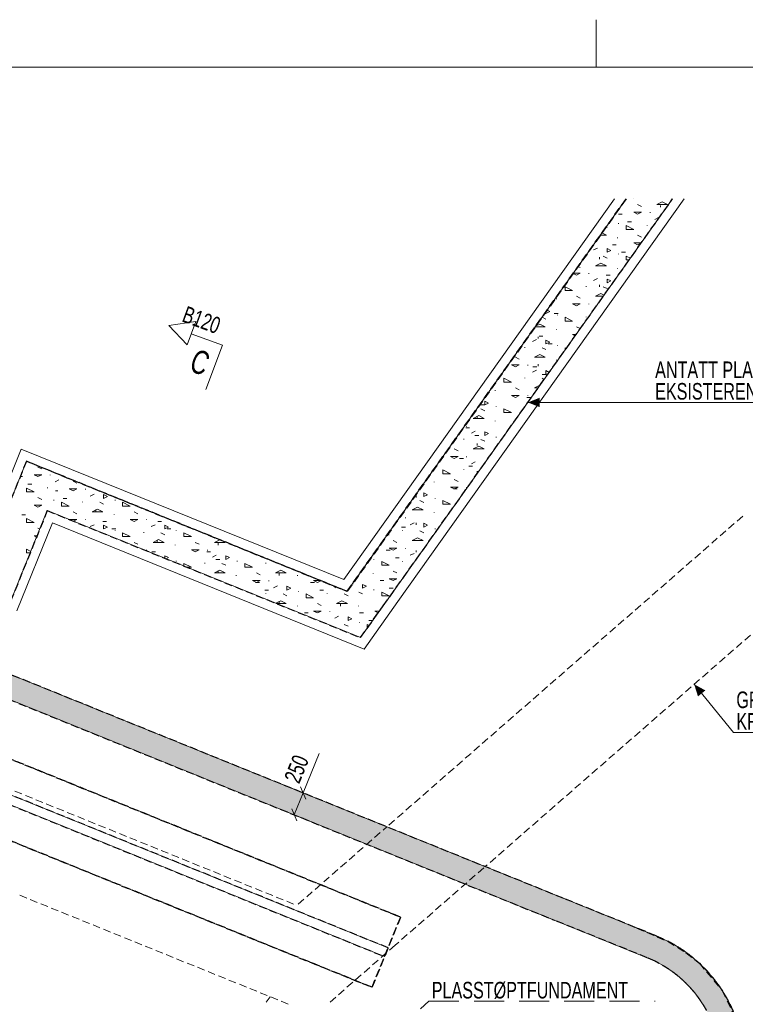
# Model space of a CAD drawing. Header units: millimetres. Extents: x 58962 to 143062, y 63981 to 123381.
# Tile 16 of 17: x 99340 to 114659, y 102577 to 123381. Entities that reach past the tile are written whole.
import ezdxf

# ---------------------------------------------------------------- set-up
doc = ezdxf.new("R2010")
doc.units = ezdxf.units.MM
doc.header["$LTSCALE"] = 100
for name, pattern in [('DASHEDX2', [9.525, 6.35, -3.175]), ('HIDDEN', [2.38125, 1.5875, -0.79375]), ('XKITLINE00', [0])]:
    doc.linetypes.add(name, pattern=pattern)
for name, color, linetype, lineweight in [('OtherObjectType', 1, 'Continuous', 0), ('Part', 2, 'Continuous', 0), ('Part_Hidden', 7, 'Continuous', 0), ('PartMark', 3, 'Continuous', 0), ('Section', 6, 'Continuous', 0), ('Text', 3, 'Continuous', 0), ('Z-DIMENSIONS', 1, 'Continuous', 0)]:
    doc.layers.add(name, color=color, linetype=linetype, lineweight=lineweight)
doc.styles.add('ARIAL_NARROW', font='ARIALN.TTF')

msp = doc.modelspace()

# ---------------------------------------------------------------- hatches: boundary and pattern name
at = {"layer": 'Part'}
for points in [[(80562, 116537), (80645, 117043), (110812, 104820), (110624, 104356)], [(114605, 101769), (114635, 101554), (114650, 101338), (114649, 101122), (114632, 100906), (114600, 100692), (114553, 100481), (114490, 100274), (114413, 100071), (114321, 99875), (114216, 99686), (114097, 99506), (113662, 98894), (113255, 99184), (113689, 99795), (113788, 99946), (113876, 100103), (113953, 100267), (114017, 100435), (114069, 100608), (114109, 100784), (114135, 100962), (114149, 101142), (114150, 101322), (114138, 101502), (114113, 101681), (114075, 101857), (114024, 102030), (113961, 102200), (113886, 102364), (113800, 102522), (113702, 102673), (113593, 102817), (113475, 102953), (113347, 103080), (113210, 103198), (113065, 103305), (112913, 103402), (112754, 103487), (112589, 103561), (110624, 104356), (110812, 104820), (112777, 104024), (112974, 103936), (113165, 103833), (113348, 103718), (113522, 103589), (113686, 103448), (113840, 103295), (113982, 103132), (114112, 102959), (114229, 102777), (114333, 102588), (114423, 102391), (114499, 102188), (114559, 101980)]]:
    msp.add_hatch(color=253, dxfattribs=at).paths.add_polyline_path(points, flags=17)
at = {"layer": 'Text'}
for color, points in [(7, [(110068, 115294), (110318, 115394), (110318, 115194)]), (3, [(113579, 109340), (113815, 109209), (113660, 109083)])]:
    msp.add_hatch(color=color, dxfattribs=at).paths.add_polyline_path(points, flags=17)

# ---------------------------------------------------------------- linework, layer by layer
at = {"layer": 'OtherObjectType', "color": 2, "linetype": 'Continuous', "lineweight": 0}
msp.add_line((111512, 122381), (111512, 123381), dxfattribs=at)
at = {"layer": 'OtherObjectType', "color": 1, "linetype": 'Continuous', "lineweight": 0}
msp.add_line((142062, 122381), (61962, 122381), dxfattribs=at)
at = {"layer": 'Part', "color": 7, "linetype": 'XKITLINE00', "lineweight": 0}
for p, q in [((111898, 119595), (106181, 111551)), ((106251, 111303), (112143, 119595)), ((107013, 110994), (113124, 119595)), ((113370, 119595), (107324, 111087)), ((110815, 104818), (80645, 117043)), ((112361, 104193), (80715, 117015)), ((81038, 116344), (110624, 104356)), ((98921, 113198), (99372, 114310)), ((99372, 114310), (106181, 111551)), ((99482, 114050), (98281, 111084)), ((98281, 111084), (99482, 114050)), ((100224, 113749), (99482, 114050)), ((100224, 113749), (106251, 111303)), ((98722, 110042), (99923, 113008)), ((99923, 113008), (106536, 110324)), ((114606, 112893), (114487, 112788)), ((100034, 112747), (99283, 110893)), ((100034, 112747), (106610, 110082)), ((114248, 112579), (114128, 112475)), ((114427, 112736), (114307, 112632)), ((114068, 112423), (113949, 112318)), ((113889, 112266), (113769, 112162)), ((113530, 111953), (113411, 111848)), ((113710, 112109), (113590, 112005)), ((113351, 111796), (113231, 111692)), ((113172, 111639), (113052, 111535)), ((112813, 111326), (112693, 111222)), ((112992, 111483), (112873, 111378)), ((107043, 103586), (88508, 111102)), ((107118, 103771), (88584, 111287)), ((112634, 111169), (112514, 111065)), ((106536, 110324), (107013, 110994)), ((106610, 110082), (107324, 111087)), ((112454, 111013), (112335, 110908)), ((112096, 110699), (111976, 110595)), ((112275, 110856), (112155, 110752)), ((111916, 110543), (111797, 110438)), ((111737, 110386), (111617, 110282)), ((114769, 110379), (114649, 110274)), ((111378, 110073), (111259, 109968)), ((111558, 110229), (111438, 110125)), ((114410, 110066), (114290, 109961)), ((114589, 110222), (114470, 110118)), ((111199, 109916), (111079, 109812)), ((114231, 109909), (114111, 109804)), ((111020, 109759), (110900, 109655)), ((114051, 109752), (113932, 109648)), ((110661, 109446), (110541, 109342)), ((110840, 109603), (110721, 109498)), ((113693, 109439), (113573, 109334)), ((113872, 109596), (113752, 109491)), ((110482, 109289), (110362, 109185)), ((113513, 109282), (113394, 109178)), ((110302, 109133), (110183, 109028)), ((113334, 109126), (113214, 109021)), ((109944, 108819), (109824, 108715)), ((110123, 108976), (110003, 108872)), ((112975, 108812), (112856, 108708)), ((113155, 108969), (113035, 108864)), ((109764, 108663), (109645, 108558)), ((112796, 108656), (112676, 108551)), ((109585, 108506), (109465, 108402)), ((112617, 108499), (112497, 108394)), ((109226, 108193), (109107, 108088)), ((109406, 108349), (109286, 108245)), ((112258, 108186), (112138, 108081)), ((112437, 108342), (112318, 108238)), ((109047, 108036), (108927, 107932)), ((112079, 108029), (111959, 107924)), ((108868, 107879), (108748, 107775)), ((111899, 107872), (111780, 107768)), ((108509, 107566), (108389, 107462)), ((108688, 107723), (108569, 107618)), ((111541, 107559), (111421, 107454)), ((111720, 107716), (111600, 107611)), ((108330, 107410), (108210, 107305)), ((111361, 107402), (111242, 107298)), ((108150, 107253), (108031, 107148)), ((111182, 107246), (111062, 107141)), ((107792, 106940), (107672, 106835)), ((107971, 107096), (107851, 106992)), ((110823, 106932), (110704, 106828)), ((111003, 107089), (110883, 106984)), ((107612, 106783), (107493, 106678)), ((110644, 106776), (110524, 106671)), ((107433, 106626), (107313, 106522)), ((110465, 106619), (110345, 106515)), ((107254, 106470), (107134, 106365)), ((110106, 106306), (109986, 106201)), ((110285, 106462), (110166, 106358)), ((109927, 106149), (109807, 106045)), ((109747, 105992), (109628, 105888)), ((109568, 105836), (109448, 105731)), ((109209, 105522), (109168, 105486)), ((109389, 105679), (109269, 105575)), ((112777, 104024), (110812, 104820)), ((110624, 104356), (112589, 103561)), ((112974, 103936), (112777, 104024)), ((113165, 103833), (112974, 103936)), ((113348, 103718), (113165, 103833)), ((107118, 103771), (107043, 103586)), ((113522, 103589), (113348, 103718)), ((112589, 103561), (112754, 103487)), ((112754, 103487), (112913, 103402)), ((112913, 103402), (113065, 103305)), ((113686, 103448), (113522, 103589)), ((113840, 103295), (113686, 103448)), ((113065, 103305), (113210, 103198)), ((113210, 103198), (113347, 103080)), ((113982, 103132), (113840, 103295)), ((113347, 103080), (113475, 102953)), ((114112, 102959), (113982, 103132)), ((106782, 102943), (106779, 102937)), ((113475, 102953), (113593, 102817)), ((113593, 102817), (113702, 102673)), ((114229, 102777), (114112, 102959)), ((114333, 102588), (114229, 102777)), ((113702, 102673), (113800, 102522)), ((114423, 102391), (114333, 102588))]:
    msp.add_line(p, q, dxfattribs=at)
at = {"layer": 'Part', "color": 4, "linetype": 'XKITLINE00', "lineweight": 0}
for p, q in [((112143, 119595), (112143, 119595)), ((112304, 119595), (112304, 119595)), ((112466, 119433), (112385, 119474)), ((112788, 119474), (112902, 119531)), ((112788, 119474), (113016, 119474)), ((112869, 119417), (112869, 119458)), ((113016, 119474), (112902, 119531)), ((111982, 119272), (112062, 119272)), ((112304, 119312), (112466, 119312)), ((112385, 119272), (112304, 119312)), ((112385, 119272), (112466, 119312)), ((112647, 119302), (112647, 119312)), ((111740, 118990), (111720, 119000)), ((111982, 119070), (111982, 119081)), ((112143, 118950), (112143, 119030)), ((112304, 118950), (112143, 119030)), ((112175, 119111), (112256, 119111)), ((112587, 119030), (112587, 119040)), ((112748, 119161), (112828, 119202)), ((111599, 118829), (111726, 118829)), ((111726, 118829), (111632, 118876)), ((112143, 118950), (112304, 118950)), ((112466, 118788), (112385, 118829)), ((111853, 118627), (111933, 118627)), ((111962, 118768), (111962, 118778)), ((112304, 118667), (112465, 118667)), ((112385, 118627), (112304, 118667)), ((112385, 118627), (112465, 118667)), ((111296, 118385), (111296, 118395)), ((111457, 118516), (111538, 118556)), ((111740, 118345), (111659, 118385)), ((111740, 118466), (111740, 118546)), ((111820, 118506), (111740, 118546)), ((111740, 118466), (111820, 118506)), ((111982, 118425), (111982, 118435)), ((112046, 118466), (112127, 118466)), ((112143, 118304), (112143, 118385)), ((112233, 118340), (112143, 118385)), ((111175, 118143), (111128, 118167)), ((111498, 118183), (111612, 118240)), ((111498, 118183), (111726, 118183)), ((111578, 118320), (111578, 118361)), ((111726, 118183), (111612, 118240)), ((112143, 118304), (112207, 118304)), ((111095, 117982), (111022, 118018)), ((111025, 118022), (111175, 118022)), ((111095, 117982), (111175, 118022)), ((111357, 118012), (111357, 118022)), ((111724, 117982), (111804, 117982)), ((111962, 118123), (111962, 118133)), ((111296, 117740), (111296, 117750)), ((111457, 117871), (111538, 117911)), ((111578, 117740), (111578, 117780)), ((111740, 117820), (111740, 117901)), ((111820, 117861), (111740, 117901)), ((111740, 117820), (111820, 117861)), ((110853, 117659), (110853, 117740)), ((111014, 117659), (110853, 117740)), ((110853, 117659), (111014, 117659)), ((111498, 117538), (111612, 117595)), ((111680, 117561), (111612, 117595)), ((111740, 117700), (111659, 117740)), ((110671, 117478), (110671, 117488)), ((111014, 117377), (111175, 117377)), ((111095, 117337), (111014, 117377)), ((111175, 117498), (111095, 117538)), ((111095, 117337), (111175, 117377)), ((111357, 117367), (111357, 117377)), ((111498, 117538), (111663, 117538)), ((110449, 117175), (110530, 117216)), ((110449, 117175), (110449, 117212)), ((110530, 117216), (110473, 117244)), ((110627, 117175), (110707, 117175)), ((110691, 117135), (110691, 117145)), ((110232, 116905), (110322, 116950)), ((110436, 116893), (110322, 116950)), ((110449, 117054), (110369, 117095)), ((110853, 117014), (110853, 117095)), ((111014, 117014), (110853, 117095)), ((110853, 117014), (111014, 117014)), ((111296, 117095), (111296, 117105)), ((110223, 116893), (110436, 116893)), ((110671, 116833), (110671, 116843)), ((111014, 116732), (111090, 116732)), ((111070, 116704), (111014, 116732)), ((111175, 116853), (111095, 116893)), ((110167, 116581), (110248, 116621)), ((110288, 116643), (110288, 116683)), ((110304, 116691), (110385, 116691)), ((110449, 116530), (110449, 116611)), ((110530, 116570), (110449, 116611)), ((110449, 116530), (110530, 116570)), ((110498, 116530), (110578, 116530)), ((110691, 116490), (110691, 116500)), ((110006, 116450), (110006, 116460)), ((110207, 116248), (110322, 116305)), ((110436, 116248), (110322, 116305)), ((110449, 116409), (110369, 116450)), ((110853, 116398), (110853, 116450)), ((110880, 116436), (110853, 116450)), ((109724, 116087), (109885, 116087)), ((109804, 116046), (109724, 116087)), ((109885, 116208), (109804, 116248)), ((109804, 116046), (109885, 116087)), ((110066, 116077), (110066, 116087)), ((110207, 116248), (110436, 116248)), ((110288, 116062), (110288, 116103)), ((110671, 116187), (110671, 116197)), ((110167, 115935), (110248, 115976)), ((110175, 116046), (110256, 116046)), ((110369, 115885), (110449, 115885)), ((110449, 115885), (110449, 115966)), ((110520, 115930), (110449, 115966)), ((110449, 115885), (110510, 115915)), ((109562, 115724), (109562, 115804)), ((109724, 115724), (109562, 115804)), ((109562, 115724), (109724, 115724)), ((110006, 115804), (110006, 115814)), ((110415, 115781), (110369, 115804)), ((109381, 115542), (109381, 115552)), ((109885, 115562), (109804, 115603)), ((110207, 115603), (110322, 115660)), ((110207, 115603), (110288, 115603)), ((110326, 115657), (110322, 115660)), ((109159, 115240), (109159, 115320)), ((109240, 115280), (109159, 115320)), ((109159, 115240), (109240, 115280)), ((109724, 115441), (109885, 115441)), ((109804, 115401), (109724, 115441)), ((109804, 115401), (109885, 115441)), ((110046, 115401), (110127, 115401)), ((110066, 115431), (110066, 115441)), ((109078, 115240), (109159, 115240)), ((109159, 115119), (109078, 115159)), ((109401, 115200), (109401, 115210)), ((109562, 115079), (109562, 115159)), ((109724, 115079), (109562, 115159)), ((109562, 115079), (109724, 115079)), ((108917, 114958), (109031, 115015)), ((108917, 114958), (109145, 114958)), ((108998, 114966), (108998, 115006)), ((109145, 114958), (109031, 115015)), ((109381, 114897), (109381, 114907)), ((109823, 114948), (109804, 114958)), ((108756, 114756), (108837, 114756)), ((108776, 114786), (108776, 114796)), ((108877, 114645), (108957, 114685)), ((109159, 114595), (109159, 114675)), ((109240, 114635), (109159, 114675)), ((109159, 114595), (109240, 114635)), ((108716, 114514), (108716, 114524)), ((108949, 114595), (109030, 114595)), ((108998, 114385), (108998, 114425)), ((109159, 114474), (109078, 114514)), ((109401, 114554), (109401, 114564)), ((108595, 114272), (108514, 114312)), ((108917, 114312), (109031, 114369)), ((108917, 114312), (109145, 114312)), ((109145, 114312), (109031, 114369)), ((99482, 114050), (99482, 114050)), ((99482, 114050), (99482, 114050)), ((108433, 114151), (108595, 114151)), ((108514, 114111), (108433, 114151)), ((108514, 114111), (108595, 114151)), ((108627, 114111), (108707, 114111)), ((108776, 114141), (108776, 114151)), ((108877, 114000), (108957, 114040)), ((109159, 114015), (109159, 114030)), ((109167, 114026), (109159, 114030)), ((99805, 113888), (99724, 113929)), ((108111, 113909), (108111, 113919)), ((108272, 113788), (108272, 113869)), ((108433, 113788), (108272, 113869)), ((108716, 113869), (108716, 113879)), ((108820, 113950), (108901, 113950)), ((108998, 113804), (108998, 113845)), ((99352, 113727), (99402, 113727)), ((99644, 113767), (99805, 113767)), ((99724, 113727), (99644, 113767)), ((99724, 113727), (99805, 113767)), ((99986, 113757), (99986, 113767)), ((100087, 113616), (100168, 113656)), ((100224, 113749), (100224, 113749)), ((100546, 113588), (100466, 113628)), ((108091, 113607), (108091, 113617)), ((108272, 113788), (108433, 113788)), ((108595, 113627), (108514, 113667)), ((99482, 113404), (99482, 113485)), ((99644, 113404), (99482, 113485)), ((99482, 113404), (99644, 113404)), ((99515, 113566), (99595, 113566)), ((99926, 113485), (99926, 113495)), ((100093, 113427), (100143, 113427)), ((100385, 113467), (100546, 113467)), ((100466, 113427), (100385, 113467)), ((100466, 113427), (100546, 113467)), ((100728, 113457), (100728, 113467)), ((107869, 113304), (107869, 113385)), ((107949, 113345), (107869, 113385)), ((108433, 113506), (108595, 113506)), ((108514, 113466), (108433, 113506)), ((108498, 113466), (108578, 113466)), ((108514, 113466), (108595, 113506)), ((108776, 113496), (108776, 113506)), ((99805, 113243), (99724, 113283)), ((100062, 113225), (100062, 113235)), ((100224, 113104), (100224, 113185)), ((100385, 113104), (100224, 113185)), ((100256, 113265), (100337, 113265)), ((100667, 113185), (100667, 113195)), ((100829, 113316), (100909, 113356)), ((101111, 113144), (101030, 113185)), ((101111, 113265), (101111, 113346)), ((101191, 113306), (101111, 113346)), ((101111, 113265), (101191, 113306)), ((101353, 113225), (101353, 113235)), ((101514, 113104), (101514, 113185)), ((101675, 113104), (101514, 113185)), ((107708, 113288), (107708, 113329)), ((107869, 113183), (107788, 113224)), ((107869, 113304), (107949, 113345)), ((108111, 113264), (108111, 113274)), ((108272, 113143), (108272, 113224)), ((108433, 113143), (108272, 113224)), ((99644, 113122), (99805, 113122)), ((99724, 113082), (99644, 113122)), ((99724, 113082), (99805, 113122)), ((100224, 113104), (100385, 113104)), ((100546, 112943), (100466, 112983)), ((100869, 112983), (100983, 113040)), ((100869, 112983), (101097, 112983)), ((100950, 112991), (100950, 113031)), ((101097, 112983), (100983, 113040)), ((101514, 113104), (101675, 113104)), ((101837, 112943), (101756, 112983)), ((107627, 113022), (107741, 113079)), ((107627, 113022), (107855, 113022)), ((107855, 113022), (107741, 113079)), ((108091, 112962), (108091, 112972)), ((108272, 113143), (108433, 113143)), ((99385, 112921), (99466, 112921)), ((99482, 112759), (99482, 112840)), ((99644, 112759), (99482, 112840)), ((99482, 112759), (99644, 112759)), ((100385, 112822), (100546, 112822)), ((100400, 112814), (100385, 112822)), ((100472, 112785), (100546, 112822)), ((100728, 112812), (100728, 112822)), ((101095, 112781), (101175, 112781)), ((101333, 112923), (101333, 112933)), ((101675, 112822), (101837, 112822)), ((101756, 112781), (101675, 112822)), ((101756, 112781), (101837, 112822)), ((102018, 112812), (102018, 112822)), ((102240, 112927), (102240, 112931)), ((102256, 112781), (102337, 112781)), ((107486, 112851), (107486, 112861)), ((99765, 112618), (99724, 112638)), ((100829, 112671), (100909, 112711)), ((101111, 112620), (101111, 112701)), ((101191, 112661), (101111, 112701)), ((101111, 112620), (101191, 112661)), ((101288, 112620), (101369, 112620)), ((101353, 112580), (101353, 112590)), ((101958, 112540), (101958, 112550)), ((102119, 112671), (102200, 112711)), ((102401, 112620), (102401, 112701)), ((102482, 112661), (102401, 112701)), ((102401, 112620), (102482, 112661)), ((102450, 112620), (102530, 112620)), ((102643, 112580), (102643, 112590)), ((107401, 112659), (107482, 112659)), ((107425, 112579), (107425, 112589)), ((107587, 112710), (107667, 112750)), ((107708, 112708), (107708, 112748)), ((107869, 112538), (107788, 112579)), ((107869, 112659), (107869, 112740)), ((107949, 112700), (107869, 112740)), ((107869, 112659), (107949, 112700)), ((108111, 112619), (108111, 112629)), ((99644, 112477), (99708, 112477)), ((99697, 112450), (99644, 112477)), ((101514, 112459), (101514, 112540)), ((101675, 112459), (101514, 112540)), ((101514, 112459), (101675, 112459)), ((101837, 112298), (101756, 112338)), ((102159, 112338), (102273, 112395)), ((102159, 112338), (102387, 112338)), ((102240, 112346), (102240, 112386)), ((102387, 112338), (102273, 112395)), ((102401, 112499), (102320, 112540)), ((102804, 112459), (102804, 112540)), ((102966, 112459), (102804, 112540)), ((102804, 112459), (102966, 112459)), ((103127, 112298), (103046, 112338)), ((103450, 112338), (103562, 112394)), ((103450, 112338), (103678, 112338)), ((103678, 112338), (103576, 112389)), ((107100, 112498), (107143, 112498)), ((107143, 112498), (107111, 112514)), ((107304, 112337), (107224, 112377)), ((107627, 112377), (107741, 112434)), ((107627, 112377), (107855, 112377)), ((107855, 112377), (107741, 112434)), ((99482, 112114), (99482, 112195)), ((99575, 112148), (99482, 112195)), ((102018, 112167), (102018, 112177)), ((102127, 112136), (102208, 112136)), ((102623, 112277), (102623, 112288)), ((102966, 112177), (103127, 112177)), ((103046, 112136), (102966, 112177)), ((103046, 112136), (103127, 112177)), ((103288, 112136), (103369, 112136)), ((103308, 112167), (103308, 112177)), ((103530, 112281), (103530, 112322)), ((107078, 112175), (107159, 112175)), ((107143, 112216), (107304, 112216)), ((107224, 112175), (107143, 112216)), ((107224, 112175), (107304, 112216)), ((107486, 112206), (107486, 112216)), ((107708, 112127), (107708, 112167)), ((99482, 112114), (99561, 112114)), ((102401, 112002), (102401, 112056)), ((102482, 112015), (102401, 112056)), ((102431, 111990), (102482, 112015)), ((102643, 111935), (102643, 111945)), ((103409, 112025), (103490, 112066)), ((103482, 111975), (103562, 111975)), ((103691, 111975), (103691, 112056)), ((103772, 112015), (103691, 112056)), ((103691, 111975), (103772, 112015)), ((103933, 111935), (103933, 111945)), ((106820, 111974), (106820, 111984)), ((106982, 111853), (106982, 111933)), ((107143, 111853), (106982, 111933)), ((107272, 112014), (107353, 112014)), ((107425, 111933), (107425, 111943)), ((107587, 112064), (107667, 112105)), ((102804, 111838), (102804, 111894)), ((102966, 111814), (102804, 111894)), ((102865, 111814), (102966, 111814)), ((103248, 111894), (103248, 111904)), ((103450, 111693), (103564, 111750)), ((103530, 111701), (103530, 111741)), ((103678, 111693), (103564, 111750)), ((103691, 111854), (103611, 111894)), ((104095, 111814), (104095, 111894)), ((104256, 111814), (104095, 111894)), ((104095, 111814), (104256, 111814)), ((104538, 111894), (104538, 111904)), ((104740, 111693), (104854, 111750)), ((104968, 111693), (104854, 111750)), ((106555, 111732), (106565, 111732)), ((106565, 111732), (106558, 111735)), ((106982, 111853), (107143, 111853)), ((107304, 111691), (107224, 111732)), ((103450, 111693), (103678, 111693)), ((103913, 111632), (103913, 111642)), ((104256, 111531), (104417, 111531)), ((104337, 111491), (104256, 111531)), ((104417, 111652), (104337, 111693)), ((104337, 111491), (104417, 111531)), ((104599, 111521), (104599, 111531)), ((104740, 111693), (104968, 111693)), ((104820, 111636), (104820, 111677)), ((105204, 111632), (105204, 111642)), ((105546, 111531), (105688, 111531)), ((105627, 111491), (105546, 111531)), ((105627, 111491), (105699, 111527)), ((106800, 111671), (106800, 111681)), ((106949, 111530), (107030, 111530)), ((107143, 111570), (107304, 111570)), ((107224, 111530), (107143, 111570)), ((107224, 111530), (107304, 111570)), ((104320, 111491), (104401, 111491)), ((104514, 111330), (104595, 111330)), ((104700, 111380), (104780, 111421)), ((104982, 111330), (104982, 111411)), ((105062, 111370), (104982, 111411)), ((104982, 111330), (105062, 111370)), ((105224, 111290), (105224, 111300)), ((105482, 111491), (105562, 111491)), ((105675, 111330), (105756, 111330)), ((105990, 111380), (106022, 111396)), ((106354, 111448), (106377, 111460)), ((106578, 111369), (106578, 111450)), ((106659, 111409), (106578, 111450)), ((106578, 111369), (106659, 111409)), ((106820, 111329), (106820, 111339)), ((107143, 111369), (107224, 111369)), ((104538, 111249), (104538, 111259)), ((104746, 111051), (104854, 111105)), ((104820, 111056), (104820, 111096)), ((104968, 111048), (104854, 111105)), ((104982, 111209), (104901, 111249)), ((105385, 111169), (105385, 111249)), ((105546, 111169), (105385, 111249)), ((105385, 111169), (105546, 111169)), ((105829, 111249), (105829, 111259)), ((106030, 111048), (106144, 111105)), ((106258, 111048), (106144, 111105)), ((106272, 111209), (106191, 111249)), ((106578, 111248), (106498, 111288)), ((106982, 111208), (106982, 111288)), ((107143, 111208), (106982, 111288)), ((106982, 111208), (107143, 111208)), ((104753, 111048), (104968, 111048)), ((105204, 110987), (105204, 110997)), ((105546, 110886), (105708, 110886)), ((105627, 110846), (105546, 110886)), ((105708, 111007), (105627, 111048)), ((105627, 110846), (105708, 110886)), ((105889, 110876), (105889, 110886)), ((106030, 111048), (106258, 111048)), ((106111, 110991), (106111, 111031)), ((106494, 110987), (106494, 110997)), ((106837, 110886), (106936, 110886)), ((106910, 110850), (106837, 110886)), ((105353, 110846), (105433, 110846)), ((105990, 110735), (106070, 110775)), ((106272, 110685), (106272, 110765)), ((106353, 110725), (106272, 110765)), ((106272, 110685), (106353, 110725)), ((106514, 110846), (106595, 110846)), ((106708, 110685), (106788, 110685)), ((105829, 110611), (105829, 110614)), ((106272, 110564), (106191, 110604)), ((106514, 110644), (106514, 110654)), ((106675, 110523), (106675, 110604)), ((106720, 110582), (106675, 110604)), ((106675, 110523), (106678, 110523)), ((106494, 110342), (106494, 110352))]:
    msp.add_line(p, q, dxfattribs=at)
at = {"layer": 'Part', "color": 2, "linetype": 'XKITLINE00', "lineweight": 0}
for p, q in [((99240, 107080), (99387, 107021)), ((99460, 106991), (99608, 106931)), ((99681, 106901), (99828, 106842)), ((99902, 106812), (100049, 106752)), ((100122, 106722), (100270, 106663)), ((100343, 106633), (100490, 106573)), ((100564, 106543), (100711, 106484)), ((100784, 106454), (100932, 106394)), ((101005, 106364), (101152, 106305)), ((107091, 106328), (107013, 106259)), ((101226, 106275), (101373, 106215)), ((101447, 106185), (101594, 106126)), ((106953, 106207), (106834, 106103)), ((101667, 106096), (101814, 106036)), ((101888, 106006), (102035, 105947)), ((102109, 105917), (102256, 105857)), ((106594, 105894), (106475, 105789)), ((106774, 106050), (106654, 105946)), ((102329, 105827), (102476, 105768)), ((102550, 105738), (102697, 105678)), ((106415, 105737), (106296, 105633)), ((102771, 105649), (102918, 105589)), ((102991, 105559), (103138, 105499)), ((106236, 105580), (106116, 105476)), ((103212, 105470), (103359, 105410)), ((103433, 105380), (103580, 105320)), ((103653, 105291), (103800, 105231)), ((105877, 105267), (105758, 105163)), ((106056, 105424), (105937, 105319)), ((108958, 105303), (108838, 105198)), ((109137, 105459), (109018, 105355)), ((103874, 105201), (104021, 105141)), ((104095, 105112), (104242, 105052)), ((105698, 105110), (105578, 105006)), ((108779, 105146), (108659, 105042)), ((99491, 104820), (99344, 104880)), ((104315, 105022), (104462, 104962)), ((104536, 104933), (104683, 104873)), ((105518, 104954), (105399, 104849)), ((108599, 104990), (108480, 104885)), ((99711, 104731), (99564, 104790)), ((99932, 104641), (99785, 104701)), ((104757, 104843), (104904, 104784)), ((104977, 104754), (105124, 104694)), ((105339, 104797), (105220, 104693)), ((108241, 104676), (108121, 104572)), ((108420, 104833), (108300, 104728)), ((100153, 104552), (100006, 104612)), ((100373, 104462), (100226, 104522)), ((100594, 104373), (100447, 104433)), ((108061, 104520), (107942, 104415)), ((100815, 104283), (100668, 104343)), ((101035, 104194), (100888, 104254)), ((107882, 104363), (107762, 104258)), ((101256, 104104), (101109, 104164)), ((101477, 104015), (101330, 104075)), ((107523, 104050), (107404, 103945)), ((107703, 104206), (107583, 104102)), ((101698, 103925), (101550, 103985)), ((101918, 103836), (101771, 103896)), ((107267, 103825), (107147, 103721)), ((107344, 103893), (107267, 103825)), ((102139, 103747), (101992, 103806)), ((102360, 103657), (102212, 103717)), ((102580, 103568), (102433, 103627)), ((107087, 103669), (106968, 103564)), ((102801, 103478), (102654, 103538)), ((103022, 103389), (102874, 103448)), ((106908, 103512), (106788, 103408)), ((103242, 103299), (103095, 103359)), ((103463, 103210), (103316, 103269)), ((106549, 103199), (106430, 103094)), ((106729, 103355), (106609, 103251)), ((103684, 103120), (103536, 103180)), ((103904, 103031), (103757, 103090)), ((104125, 102941), (103978, 103001)), ((106370, 103042), (106250, 102938)), ((104346, 102852), (104198, 102911)), ((104566, 102762), (104419, 102822)), ((106191, 102885), (106071, 102781)), ((104547, 102624), (104628, 102737)), ((104787, 102673), (104640, 102732)), ((104788, 102672), (104641, 102732)), ((105008, 102583), (104860, 102643)), ((105008, 102583), (104861, 102643)), ((106011, 102729), (105892, 102624))]:
    msp.add_line(p, q, dxfattribs=at)
at = {"layer": 'Part_Hidden', "linetype": 'HIDDEN', "lineweight": 25}
for p, q in [((106251, 111303), (112143, 119595)), ((112144, 119595), (106256, 111301)), ((107013, 110994), (113124, 119595)), ((110815, 104818), (80645, 117043)), ((80562, 116537), (110624, 104356)), ((99482, 114050), (98281, 111084)), ((100224, 113749), (99482, 114050)), ((106256, 111301), (99482, 114050)), ((100224, 113749), (106251, 111303)), ((99923, 113008), (98722, 110042)), ((99923, 113008), (106536, 110324)), ((88847, 111936), (107381, 104420)), ((107381, 104420), (88847, 111936)), ((88508, 111102), (107043, 103586)), ((107118, 103771), (88584, 111287)), ((106536, 110324), (107013, 110994)), ((88245, 110453), (106779, 102937)), ((106779, 102937), (88245, 110453)), ((112777, 104024), (110812, 104820)), ((106779, 102937), (107381, 104420)), ((107381, 104420), (106782, 102943)), ((112589, 103561), (110624, 104356)), ((112361, 104193), (113022, 103910)), ((112777, 104024), (112974, 103936)), ((113022, 103910), (113406, 103674)), ((107043, 103586), (107118, 103771)), ((107043, 103586), (107118, 103771)), ((107118, 103771), (107118, 103771)), ((113406, 103674), (113689, 103445)), ((107043, 103586), (107043, 103586)), ((112754, 103487), (112589, 103561)), ((113689, 103445), (114171, 102868)), ((114171, 102868), (114499, 102188))]:
    msp.add_line(p, q, dxfattribs=at)
for radius in [3000, 2500]:
    msp.add_arc((111651, 101243), radius, 328.7357, 63.8299, dxfattribs=at)
at = {"layer": 'PartMark', "color": 7, "linetype": 'DASHEDX2', "lineweight": 0}
for p, q in [((106400, 101192), (107979, 102641)), ((107979, 102641), (112756, 102641))]:
    msp.add_line(p, q, dxfattribs=at)
at = {"layer": 'Section', "color": 6, "linetype": 'Continuous', "lineweight": 0}
for p, q in [((102492, 116918), (103057, 117003)), ((102492, 116918), (102875, 116510)), ((102875, 116510), (103057, 117003)), ((103619, 116503), (102962, 116745)), ((103619, 116503), (103273, 115565))]:
    msp.add_line(p, q, dxfattribs=at)
at = {"layer": 'Text', "color": 7, "linetype": 'Continuous', "lineweight": 0}
for p, q in [((110068, 115294), (112695, 115294)), ((112695, 115294), (117473, 115294))]:
    msp.add_line(p, q, dxfattribs=at)
at = {"layer": 'Text', "color": 3, "linetype": 'Continuous', "lineweight": 0}
for p, q in [((113579, 109340), (114410, 108321)), ((114410, 108321), (119336, 108321))]:
    msp.add_line(p, q, dxfattribs=at)
at = {"layer": 'Z-DIMENSIONS', "color": 7, "linetype": 'Continuous', "lineweight": 0}
for p, q in [((105324, 107044), (105662, 107879)), ((105324, 107044), (105662, 107879)), ((104838, 107241), (105649, 106912)), ((105270, 107173), (105379, 106915)), ((105136, 106580), (105324, 107044)), ((104650, 106777), (105461, 106448)), ((105082, 106709), (105191, 106451))]:
    msp.add_line(p, q, dxfattribs=at)
at = {"layer": 'Z-DIMENSIONS', "color": 3}
for p in [(105324, 107044), (105136, 106580)]:
    msp.add_point(p, dxfattribs=at)

# ---------------------------------------------------------------- texts
at = {"layer": 'PartMark', "color": 3, "style": 'ARIAL_NARROW', "width": 0.85}
msp.add_text('PLASSTØPTFUNDAMENT', height=350, dxfattribs=at).set_placement((108039, 102701))
at = {"layer": 'Section', "color": 3, "style": 'ARIAL_NARROW', "width": 0.85}
for s, height, p in [('B120', 350, (102746, 117011)), ('C', 500, (102895, 115970))]:
    msp.add_text(s, height=height, rotation=-20.2025, dxfattribs=at).set_placement(p)
at = {"layer": 'Text', "color": 3, "style": 'ARIAL_NARROW', "width": 0.85}
for s, p in [('ANTATT PLASSERING AV', (112755, 115809)), ('EKSISTERENDE BYGG', (112755, 115354)), ('GRØFT FOR BERGVARME', (114470, 108836)), ('KRF BOREPLAN', (114470, 108381))]:
    msp.add_text(s, height=350, dxfattribs=at).set_placement(p)
at = {"layer": 'Z-DIMENSIONS', "color": 3, "style": 'ARIAL_NARROW', "width": 0.85}
msp.add_text('250', height=350, rotation=67.9471, dxfattribs=at).set_placement((105239, 107220))

doc.saveas('drawing.dxf')
